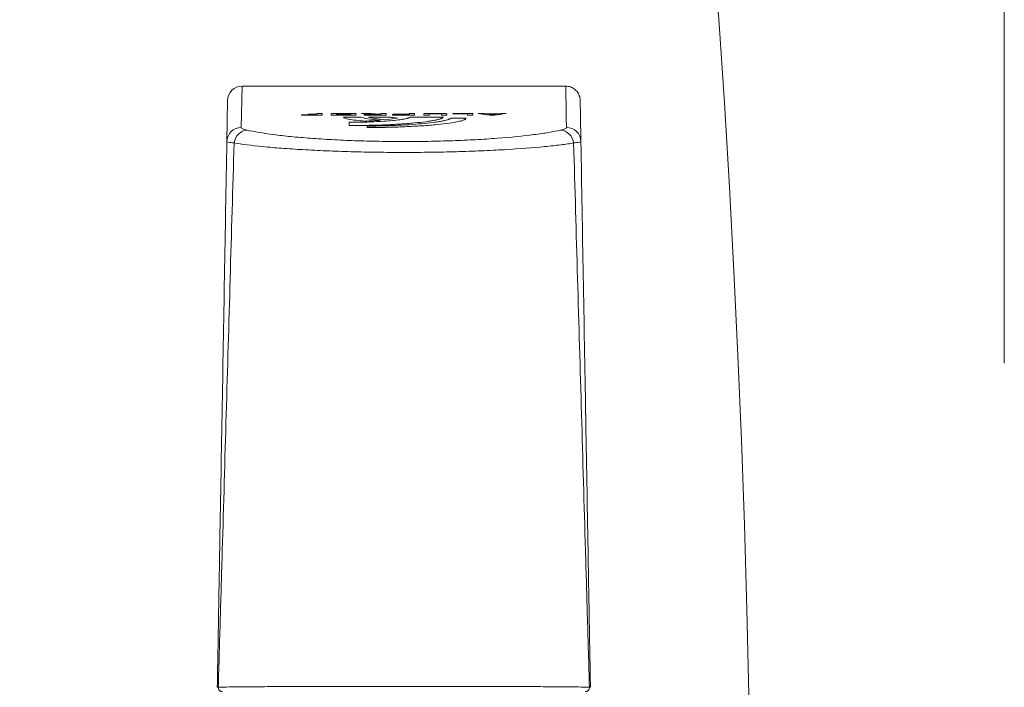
# Model space of a CAD drawing. Extents: x 1911006 to 2186114, y 709265 to 747216.
# Tile 92 of 256: x 1920383 to 1920451, y 735248 to 735295. Entities that reach past the tile are written whole.
import ezdxf

# ---------------------------------------------------------------- set-up
doc = ezdxf.new("R2010")
doc.units = 0
doc.header["$LTSCALE"] = 500
doc.header["$MEASUREMENT"] = 0
doc.linetypes.add('ACAD_ISO02W100', pattern=[15, 12, -3])
for name, color, linetype, lineweight in [('!_A_01_TENKÁ', 8, 'CONTINUOUS', 13), ('!_A_03_ČIARKOVANÁ', 41, 'ACAD_ISO02W100', 13), ('_MB_okucia_0.13', 165, 'CONTINUOUS', 13)]:
    doc.layers.add(name, color=color, linetype=linetype, lineweight=lineweight)

msp = doc.modelspace()

# ---------------------------------------------------------------- linework, layer by layer
at = {"layer": '!_A_01_TENKÁ', "color": 7}
msp.add_line((1920451.454, 735270.787), (1920451.454, 735357.987), dxfattribs=at)
at = {"layer": '!_A_03_ČIARKOVANÁ', "color": 7, "ltscale": 0.5}
msp.add_arc((1919522.204, 735230.227), 911.75, 0, 90, dxfattribs=at)
at = {"layer": '_MB_okucia_0.13', "color": 7, "extrusion": (1, 3.21625e-16, -2.22045e-16)}
for p, q in [((1920398.718, 735287.092), (1920398.767, 735289.941)), ((1920398.767, 735289.941), (1920421.14, 735289.941)), ((1920397.767, 735288.958), (1920397.718, 735286.114)), ((1920402.881, 735287.933), (1920402.881, 735287.958)), ((1920402.881, 735287.958), (1920403.939, 735287.958)), ((1920404.308, 735287.933), (1920402.881, 735287.933)), ((1920403.368, 735287.984), (1920403.368, 735288.009)), ((1920403.368, 735288.009), (1920403.939, 735288.009)), ((1920403.939, 735287.984), (1920403.368, 735287.984)), ((1920403.939, 735288.009), (1920403.939, 735288.052)), ((1920403.939, 735288.052), (1920404.308, 735288.052)), ((1920403.939, 735287.958), (1920403.939, 735287.984)), ((1920404.308, 735287.933), (1920404.308, 735288.052)), ((1920404.923, 735287.956), (1920404.923, 735288.03)), ((1920405.194, 735288.052), (1920406.379, 735288.052)), ((1920406.379, 735287.933), (1920405.194, 735287.933)), ((1920405.289, 735288.027), (1920406.28, 735288.027)), ((1920405.289, 735287.959), (1920405.289, 735288.027)), ((1920406.28, 735287.959), (1920405.289, 735287.959)), ((1920406.28, 735287.959), (1920406.28, 735288.027)), ((1920406.65, 735287.956), (1920406.65, 735288.03)), ((1920407.02, 735288.052), (1920407.549, 735288.052)), ((1920407.566, 735288.008), (1920407.665, 735288.008)), ((1920407.67, 735287.984), (1920408.367, 735287.984)), ((1920408.367, 735287.958), (1920407.67, 735287.958)), ((1920408.123, 735288.008), (1920408.367, 735288.008)), ((1920408.367, 735288.008), (1920408.367, 735288.052)), ((1920408.367, 735288.052), (1920408.732, 735288.052)), ((1920408.367, 735287.958), (1920408.367, 735287.984)), ((1920408.732, 735287.933), (1920408.732, 735288.052)), ((1920409.522, 735288.008), (1920410.324, 735288.008)), ((1920409.627, 735287.984), (1920410.324, 735287.984)), ((1920410.324, 735288.008), (1920410.324, 735288.052)), ((1920410.324, 735288.052), (1920410.689, 735288.052)), ((1920410.324, 735287.958), (1920410.324, 735287.984)), ((1920410.689, 735287.933), (1920410.689, 735288.052)), ((1920411.701, 735287.933), (1920411.33, 735287.933)), ((1920411.701, 735288.052), (1920412.547, 735288.052)), ((1920412.547, 735288.027), (1920411.701, 735288.027)), ((1920411.701, 735287.933), (1920411.701, 735288.027)), ((1920412.547, 735287.933), (1920412.547, 735288.027)), ((1920412.917, 735287.933), (1920412.547, 735287.933)), ((1920413.327, 735288.027), (1920413.327, 735288.052)), ((1920413.327, 735288.052), (1920414.716, 735288.052)), ((1920414.345, 735288.027), (1920413.327, 735288.027)), ((1920414.345, 735287.933), (1920414.345, 735288.027)), ((1920414.716, 735287.933), (1920414.345, 735287.933)), ((1920414.716, 735287.933), (1920414.716, 735288.052)), ((1920415.08, 735288.052), (1920415.494, 735288.052)), ((1920415.655, 735288.027), (1920416.488, 735288.027)), ((1920415.818, 735288.003), (1920416.329, 735288.003)), ((1920416.224, 735287.933), (1920415.891, 735287.933)), ((1920416.647, 735288.052), (1920417.026, 735288.052)), ((1920405.777, 735287.802), (1920406.986, 735287.802)), ((1920406.175, 735287.221), (1920406.175, 735287.445)), ((1920407.498, 735287.802), (1920409.009, 735287.802)), ((1920408.341, 735287.589), (1920408.338, 735287.589)), ((1920410.378, 735287.802), (1920412.684, 735287.802)), ((1920413.231, 735287.738), (1920414.254, 735287.738)), ((1920407.407, 735287.083), (1920407.407, 735287.177))]:
    msp.add_line(p, q, dxfattribs=at)
at = {"layer": '_MB_okucia_0.13', "color": 7}
msp.add_arc((1920398.767, 735288.941), 1, 90, 179, dxfattribs=at)
for centre, major_axis, ratio, start_param, end_param in [((1920407.342, 734276.113), (-261.214, 987.222), 0.883344, -0.291387, -0.290679), ((1920415.486, 734559.338), (-35.253, 730.394), 0.49609, -0.0981, -0.095874), ((1920415.944, 734755.547), (-34.446, 534.076), 0.534492, -0.120522, -0.119648), ((1920416.198, 734751.947), (36.539, 537.617), 0.55085, 0.122326, 0.123196), ((1920416.625, 734562.876), (34.737, 726.864), 0.492404, 0.095637, 0.097868), ((1920398.718, 735286.097), (-1, 0.017), 0.994819, -1.553433, 0), ((1920399.118, 735285.907), (0.222, 0.975), 0.902774, 0.246568, 1.665665), ((1920421.19, 735286.097), (1, 0.017), 0.994819, 0, 1.553433), ((1920422.484, 735248.374), (0, -0.3), 0.98661, 0, 1.611439)]:
    msp.add_ellipse(centre, major_axis=major_axis, ratio=ratio, start_param=start_param, end_param=end_param, dxfattribs=at)
at = {"layer": '_MB_okucia_0.13', "color": 7, "extrusion": (-2.22045e-16, -9.86076e-32, -1)}
msp.add_ellipse((1920407.835, 734398.499), major_axis=(172.263, -879.589), ratio=0.84111, start_param=-2.913204, end_param=-2.912449, dxfattribs=at)
at = {"layer": '_MB_okucia_0.13', "color": 7, "extrusion": (-2.22045e-16, -7.70372e-32, -1)}
msp.add_ellipse((1920415.574, 734751.109), major_axis=(35.427, -538.484), ratio=0.54597, start_param=-3.02194, end_param=-3.021394, dxfattribs=at)
at = {"layer": '_MB_okucia_0.13', "color": 7, "extrusion": (-2.22045e-16, -4.62223e-32, -1)}
msp.add_ellipse((1920416.568, 734745.612), major_axis=(-34.489, -544.014), ratio=0.536602, start_param=-3.259467, end_param=-3.258924, dxfattribs=at)
at = {"layer": '_MB_okucia_0.13', "color": 7, "extrusion": (-2.22045e-16, 0, -1)}
msp.add_ellipse((1920420.789, 735285.907), major_axis=(-0.222, 0.975), ratio=0.902774, start_param=0.246568, end_param=1.665665, dxfattribs=at)
at = {"layer": '_MB_okucia_0.13', "color": 7, "extrusion": (-2.22045e-16, -7.1115e-32, -1)}
msp.add_ellipse((1920402.146, 735248.372), major_axis=(-5.087, 0.008), ratio=0.008495, start_param=0.000107, end_param=0.164106, dxfattribs=at)
at = {"layer": '_MB_okucia_0.13', "color": 7, "extrusion": (-2.22045e-16, -7.1415e-32, -1)}
msp.add_ellipse((1920397.423, 735248.374), major_axis=(0, -0.3), ratio=0.98661, start_param=0, end_param=1.611439, dxfattribs=at)
at = {"layer": '_MB_okucia_0.13', "color": 7, "extrusion": (-2.22045e-16, -7.13557e-32, -1)}
msp.add_ellipse((1920417.761, 735248.372), major_axis=(5.087, 0.008), ratio=0.008495, start_param=-0.164106, end_param=-0.000107, dxfattribs=at)
at = {"layer": '_MB_okucia_0.13', "color": 7}
for points, knots in [([(1920421.19, 735287.092), (1920421.157, 735288.964), (1920421.141, 735289.916), (1920421.14, 735289.94), (1920421.14, 735289.941), (1920421.14, 735289.941), (1920421.14, 735289.941)], [3.0397673, 3.0397673, 3.0397673, 3.0397673, 3.1402525, 3.1402525, 3.1402525, 3.1415927, 3.1415927, 3.1415927, 3.1415927]), ([(1920421.14, 735289.941), (1920421.248, 735289.941), (1920421.358, 735289.923), (1920421.563, 735289.854), (1920421.661, 735289.801), (1920421.833, 735289.67), (1920421.909, 735289.589), (1920422.03, 735289.409), (1920422.077, 735289.308), (1920422.116, 735289.164), (1920422.124, 735289.123), (1920422.136, 735289.042), (1920422.139, 735289), (1920422.14, 735288.958)], [0, 0, 0, 0, 0.32405, 0.32405, 0.64914, 0.64914, 0.974192, 0.974192, 1.299246, 1.299246, 1.422357, 1.422357, 1.547403, 1.547403, 1.547403, 1.547403]), ([(1920422.14, 735288.958), (1920422.14, 735288.958), (1920422.14, 735288.958), (1920422.141, 735288.933), (1920422.157, 735287.984), (1920422.19, 735286.114)], [3.1415937, 3.1415937, 3.1415937, 3.1415937, 3.1429328, 3.1429328, 3.243418, 3.243418, 3.243418, 3.243418]), ([(1920404.923, 735288.03), (1920404.924, 735288.033), (1920404.931, 735288.036), (1920404.944, 735288.038), (1920404.957, 735288.041), (1920404.978, 735288.043), (1920405.003, 735288.046), (1920405.028, 735288.048), (1920405.059, 735288.049), (1920405.091, 735288.05), (1920405.122, 735288.051), (1920405.157, 735288.052), (1920405.194, 735288.052)], [0, 0, 0, 0, 0.25, 0.25, 0.25, 0.5, 0.5, 0.5, 0.75, 0.75, 0.75, 1, 1, 1, 1]), ([(1920405.194, 735287.933), (1920405.158, 735287.933), (1920405.123, 735287.934), (1920405.091, 735287.935), (1920405.058, 735287.936), (1920405.028, 735287.938), (1920405.003, 735287.94), (1920404.978, 735287.942), (1920404.957, 735287.945), (1920404.944, 735287.948), (1920404.93, 735287.95), (1920404.924, 735287.953), (1920404.923, 735287.956)], [0, 0, 0, 0, 0.25, 0.25, 0.25, 0.5, 0.5, 0.5, 0.75, 0.75, 0.75, 1, 1, 1, 1]), ([(1920406.379, 735288.052), (1920406.415, 735288.052), (1920406.45, 735288.051), (1920406.482, 735288.05), (1920406.515, 735288.049), (1920406.545, 735288.048), (1920406.57, 735288.046), (1920406.595, 735288.043), (1920406.615, 735288.041), (1920406.629, 735288.038), (1920406.642, 735288.036), (1920406.649, 735288.033), (1920406.65, 735288.03)], [0, 0, 0, 0, 0.25, 0.25, 0.25, 0.5, 0.5, 0.5, 0.75, 0.75, 0.75, 1, 1, 1, 1]), ([(1920406.65, 735287.956), (1920406.649, 735287.953), (1920406.642, 735287.95), (1920406.629, 735287.948), (1920406.616, 735287.945), (1920406.595, 735287.942), (1920406.57, 735287.94), (1920406.545, 735287.938), (1920406.514, 735287.936), (1920406.482, 735287.935), (1920406.45, 735287.934), (1920406.416, 735287.933), (1920406.379, 735287.933)], [0, 0, 0, 0, 0.25, 0.25, 0.25, 0.5, 0.5, 0.5, 0.75, 0.75, 0.75, 1, 1, 1, 1]), ([(1920407.566, 735288.008), (1920407.451, 735288.008), (1920407.366, 735288.006), (1920407.31, 735288.003), (1920407.307, 735288.003), (1920407.301, 735288.003), (1920407.296, 735288.003), (1920407.292, 735288.002), (1920407.288, 735288.002), (1920407.284, 735288.002), (1920407.275, 735288.001), (1920407.268, 735288), (1920407.261, 735288), (1920407.248, 735287.998), (1920407.237, 735287.997), (1920407.229, 735287.995), (1920407.225, 735287.994), (1920407.223, 735287.993), (1920407.22, 735287.993), (1920407.218, 735287.992), (1920407.216, 735287.991), (1920407.214, 735287.99), (1920407.211, 735287.988), (1920407.209, 735287.986), (1920407.209, 735287.975), (1920407.209, 735287.975), (1920407.209, 735287.967), (1920407.209, 735287.958)], [0, 0, 0, 0, 0.5, 0.5, 0.5, 0.53125, 0.53125, 0.53125, 0.5625, 0.5625, 0.5625, 0.625, 0.625, 0.625, 0.75, 0.75, 0.75, 0.8125, 0.8125, 0.8125, 0.875, 0.875, 0.875, 1, 1, 1, 1.000562, 1.000562, 1.000562, 1.000562]), ([(1920408.732, 735287.933), (1920408.343, 735287.933), (1920407.954, 735287.933), (1920407.951, 735287.933), (1920407.541, 735287.933), (1920407.517, 735287.933), (1920407.495, 735287.934), (1920407.484, 735287.934), (1920407.474, 735287.934), (1920407.463, 735287.934), (1920407.458, 735287.934), (1920407.453, 735287.934), (1920407.448, 735287.934), (1920407.443, 735287.934), (1920407.44, 735287.934), (1920407.434, 735287.934), (1920407.409, 735287.935), (1920407.387, 735287.935), (1920407.366, 735287.936), (1920407.346, 735287.936), (1920407.329, 735287.937), (1920407.31, 735287.938), (1920407.292, 735287.939), (1920407.276, 735287.94), (1920407.262, 735287.942), (1920407.256, 735287.943), (1920407.25, 735287.943), (1920407.244, 735287.944), (1920407.241, 735287.945), (1920407.239, 735287.945), (1920407.236, 735287.945), (1920407.234, 735287.946), (1920407.231, 735287.946), (1920407.229, 735287.947), (1920407.216, 735287.95), (1920407.209, 735287.953), (1920407.209, 735287.958)], [0, 0, 0, 0, 0.001167, 0.001167, 0.001167, 0.126167, 0.126167, 0.126167, 0.188667, 0.188667, 0.188667, 0.219917, 0.219917, 0.219917, 0.251167, 0.251167, 0.251167, 0.376167, 0.376167, 0.376167, 0.501167, 0.501167, 0.501167, 0.626167, 0.626167, 0.626167, 0.688667, 0.688667, 0.688667, 0.719917, 0.719917, 0.719917, 0.751167, 0.751167, 0.751167, 1.001167, 1.001167, 1.001167, 1.001167]), ([(1920407.566, 735287.965), (1920407.566, 735287.969), (1920407.566, 735287.973), (1920407.566, 735287.973), (1920407.566, 735287.978), (1920407.566, 735287.979), (1920407.567, 735287.979), (1920407.568, 735287.98), (1920407.569, 735287.98), (1920407.571, 735287.981), (1920407.574, 735287.981), (1920407.577, 735287.982), (1920407.581, 735287.982), (1920407.583, 735287.982), (1920407.586, 735287.982), (1920407.588, 735287.983), (1920407.591, 735287.983), (1920407.595, 735287.983), (1920407.597, 735287.983), (1920407.612, 735287.984), (1920407.636, 735287.984), (1920407.67, 735287.984)], [-1, -1, -1, -1, -0.999718, -0.999718, -0.999718, -0.874718, -0.874718, -0.874718, -0.749718, -0.749718, -0.749718, -0.624718, -0.624718, -0.624718, -0.562218, -0.562218, -0.562218, -0.499718, -0.499718, -0.499718, 0.000282, 0.000282, 0.000282, 0.000282]), ([(1920407.67, 735287.958), (1920407.662, 735287.958), (1920407.654, 735287.958), (1920407.648, 735287.958), (1920407.645, 735287.958), (1920407.642, 735287.958), (1920407.639, 735287.958), (1920407.636, 735287.958), (1920407.635, 735287.958), (1920407.632, 735287.958), (1920407.617, 735287.958), (1920407.605, 735287.958), (1920407.595, 735287.959), (1920407.576, 735287.96), (1920407.566, 735287.962), (1920407.566, 735287.965)], [0, 0, 0, 0, 0.125, 0.125, 0.125, 0.1875, 0.1875, 0.1875, 0.25, 0.25, 0.25, 0.5, 0.5, 0.5, 1, 1, 1, 1]), ([(1920409.522, 735288.008), (1920409.408, 735288.008), (1920409.323, 735288.006), (1920409.267, 735288.003), (1920409.264, 735288.003), (1920409.258, 735288.003), (1920409.253, 735288.003), (1920409.249, 735288.002), (1920409.245, 735288.002), (1920409.24, 735288.002), (1920409.232, 735288.001), (1920409.225, 735288), (1920409.218, 735288), (1920409.204, 735287.998), (1920409.194, 735287.997), (1920409.186, 735287.995), (1920409.182, 735287.994), (1920409.18, 735287.993), (1920409.177, 735287.993), (1920409.175, 735287.992), (1920409.173, 735287.991), (1920409.171, 735287.99), (1920409.167, 735287.988), (1920409.166, 735287.986), (1920409.166, 735287.975), (1920409.166, 735287.975), (1920409.166, 735287.967), (1920409.166, 735287.958)], [0, 0, 0, 0, 0.5, 0.5, 0.5, 0.53125, 0.53125, 0.53125, 0.5625, 0.5625, 0.5625, 0.625, 0.625, 0.625, 0.75, 0.75, 0.75, 0.8125, 0.8125, 0.8125, 0.875, 0.875, 0.875, 1, 1, 1, 1.000562, 1.000562, 1.000562, 1.000562]), ([(1920410.689, 735287.933), (1920410.3, 735287.933), (1920409.911, 735287.933), (1920409.907, 735287.933), (1920409.498, 735287.933), (1920409.474, 735287.933), (1920409.452, 735287.934), (1920409.441, 735287.934), (1920409.431, 735287.934), (1920409.42, 735287.934), (1920409.415, 735287.934), (1920409.41, 735287.934), (1920409.405, 735287.934), (1920409.4, 735287.934), (1920409.397, 735287.934), (1920409.391, 735287.934), (1920409.366, 735287.935), (1920409.344, 735287.935), (1920409.323, 735287.936), (1920409.303, 735287.936), (1920409.286, 735287.937), (1920409.267, 735287.938), (1920409.249, 735287.939), (1920409.233, 735287.94), (1920409.219, 735287.942), (1920409.213, 735287.943), (1920409.206, 735287.943), (1920409.201, 735287.944), (1920409.198, 735287.945), (1920409.196, 735287.945), (1920409.193, 735287.945), (1920409.191, 735287.946), (1920409.188, 735287.946), (1920409.186, 735287.947), (1920409.173, 735287.95), (1920409.166, 735287.953), (1920409.166, 735287.958)], [0, 0, 0, 0, 0.001167, 0.001167, 0.001167, 0.126167, 0.126167, 0.126167, 0.188667, 0.188667, 0.188667, 0.219917, 0.219917, 0.219917, 0.251167, 0.251167, 0.251167, 0.376167, 0.376167, 0.376167, 0.501167, 0.501167, 0.501167, 0.626167, 0.626167, 0.626167, 0.688667, 0.688667, 0.688667, 0.719917, 0.719917, 0.719917, 0.751167, 0.751167, 0.751167, 1.001167, 1.001167, 1.001167, 1.001167]), ([(1920409.522, 735287.965), (1920409.522, 735287.969), (1920409.522, 735287.973), (1920409.522, 735287.973), (1920409.522, 735287.978), (1920409.523, 735287.979), (1920409.524, 735287.979), (1920409.525, 735287.98), (1920409.526, 735287.98), (1920409.528, 735287.981), (1920409.531, 735287.981), (1920409.534, 735287.982), (1920409.538, 735287.982), (1920409.54, 735287.982), (1920409.543, 735287.982), (1920409.545, 735287.983), (1920409.548, 735287.983), (1920409.552, 735287.983), (1920409.554, 735287.983), (1920409.568, 735287.984), (1920409.593, 735287.984), (1920409.627, 735287.984)], [-1, -1, -1, -1, -0.999718, -0.999718, -0.999718, -0.874718, -0.874718, -0.874718, -0.749718, -0.749718, -0.749718, -0.624718, -0.624718, -0.624718, -0.562218, -0.562218, -0.562218, -0.499718, -0.499718, -0.499718, 0.000282, 0.000282, 0.000282, 0.000282]), ([(1920410.324, 735287.958), (1920410.092, 735287.958), (1920409.859, 735287.958), (1920409.858, 735287.958), (1920409.619, 735287.958), (1920409.611, 735287.958), (1920409.605, 735287.958), (1920409.602, 735287.958), (1920409.599, 735287.958), (1920409.596, 735287.958), (1920409.593, 735287.958), (1920409.592, 735287.958), (1920409.589, 735287.958), (1920409.574, 735287.958), (1920409.562, 735287.958), (1920409.552, 735287.959), (1920409.533, 735287.96), (1920409.523, 735287.962), (1920409.522, 735287.965)], [0, 0, 0, 0, 0.000697, 0.000697, 0.000697, 0.125697, 0.125697, 0.125697, 0.188197, 0.188197, 0.188197, 0.250697, 0.250697, 0.250697, 0.500697, 0.500697, 0.500697, 1.000697, 1.000697, 1.000697, 1.000697]), ([(1920411.701, 735288.052), (1920411.64, 735288.052), (1920411.594, 735288.052), (1920411.562, 735288.051), (1920411.56, 735288.051), (1920411.555, 735288.051), (1920411.552, 735288.051), (1920411.548, 735288.051), (1920411.545, 735288.051), (1920411.542, 735288.051), (1920411.536, 735288.051), (1920411.529, 735288.051), (1920411.523, 735288.051), (1920411.511, 735288.05), (1920411.5, 735288.05), (1920411.489, 735288.05), (1920411.468, 735288.049), (1920411.449, 735288.048), (1920411.432, 735288.047), (1920411.424, 735288.047), (1920411.414, 735288.046), (1920411.406, 735288.045), (1920411.397, 735288.045), (1920411.39, 735288.044), (1920411.383, 735288.043), (1920411.37, 735288.042), (1920411.359, 735288.04), (1920411.351, 735288.038), (1920411.347, 735288.037), (1920411.344, 735288.036), (1920411.342, 735288.035), (1920411.339, 735288.035), (1920411.337, 735288.034), (1920411.335, 735288.033), (1920411.332, 735288.031), (1920411.33, 735288.029), (1920411.33, 735287.996), (1920411.33, 735287.996), (1920411.33, 735287.965), (1920411.33, 735287.933)], [0, 0, 0, 0, 0.25, 0.25, 0.25, 0.265625, 0.265625, 0.265625, 0.28125, 0.28125, 0.28125, 0.3125, 0.3125, 0.3125, 0.375, 0.375, 0.375, 0.5, 0.5, 0.5, 0.5625, 0.5625, 0.5625, 0.625, 0.625, 0.625, 0.75, 0.75, 0.75, 0.8125, 0.8125, 0.8125, 0.875, 0.875, 0.875, 1, 1, 1, 1.002008, 1.002008, 1.002008, 1.002008]), ([(1920412.547, 735288.052), (1920412.607, 735288.052), (1920412.66, 735288.052), (1920412.705, 735288.051), (1920412.727, 735288.051), (1920412.748, 735288.05), (1920412.766, 735288.05), (1920412.776, 735288.049), (1920412.784, 735288.049), (1920412.793, 735288.049), (1920412.797, 735288.048), (1920412.801, 735288.048), (1920412.805, 735288.048), (1920412.809, 735288.048), (1920412.812, 735288.048), (1920412.816, 735288.047), (1920412.835, 735288.046), (1920412.851, 735288.045), (1920412.864, 735288.043), (1920412.871, 735288.043), (1920412.877, 735288.042), (1920412.882, 735288.041), (1920412.884, 735288.04), (1920412.887, 735288.04), (1920412.889, 735288.04), (1920412.891, 735288.039), (1920412.894, 735288.038), (1920412.895, 735288.038), (1920412.898, 735288.037), (1920412.901, 735288.036), (1920412.903, 735288.035), (1920412.905, 735288.035), (1920412.908, 735288.033), (1920412.909, 735288.032), (1920412.912, 735288.03), (1920412.915, 735288.029), (1920412.917, 735287.996), (1920412.917, 735287.996), (1920412.917, 735287.965), (1920412.917, 735287.933)], [0, 0, 0, 0, 0.25, 0.25, 0.25, 0.375, 0.375, 0.375, 0.4375, 0.4375, 0.4375, 0.46875, 0.46875, 0.46875, 0.5, 0.5, 0.5, 0.625, 0.625, 0.625, 0.6875, 0.6875, 0.6875, 0.71875, 0.71875, 0.71875, 0.75, 0.75, 0.75, 0.8125, 0.8125, 0.8125, 0.875, 0.875, 0.875, 1, 1, 1, 1.002008, 1.002008, 1.002008, 1.002008]), ([(1920407.256, 735287.526), (1920406.805, 735287.561), (1920406.44, 735287.604), (1920406.184, 735287.652), (1920406.056, 735287.676), (1920405.957, 735287.7), (1920405.889, 735287.726), (1920405.821, 735287.751), (1920405.783, 735287.776), (1920405.777, 735287.802)], [0, 0, 0, 0, 0.5, 0.5, 0.5, 0.75, 0.75, 0.75, 1, 1, 1, 1]), ([(1920412.684, 735287.802), (1920412.678, 735287.796), (1920412.673, 735287.791), (1920412.669, 735287.786), (1920412.666, 735287.784), (1920412.664, 735287.782), (1920412.662, 735287.78), (1920412.661, 735287.779), (1920412.66, 735287.778), (1920412.66, 735287.777), (1920412.659, 735287.777), (1920412.658, 735287.776), (1920412.658, 735287.776), (1920412.656, 735287.774), (1920412.653, 735287.771), (1920412.65, 735287.769), (1920412.647, 735287.766), (1920412.643, 735287.763), (1920412.64, 735287.761), (1920412.637, 735287.758), (1920412.634, 735287.756), (1920412.631, 735287.754), (1920412.63, 735287.753), (1920412.629, 735287.752), (1920412.627, 735287.751), (1920412.626, 735287.75), (1920412.624, 735287.749), (1920412.623, 735287.748), (1920412.609, 735287.738), (1920412.593, 735287.729), (1920412.574, 735287.72), (1920412.564, 735287.716), (1920412.554, 735287.711), (1920412.543, 735287.707), (1920412.532, 735287.702), (1920412.52, 735287.697), (1920412.508, 735287.693), (1920412.484, 735287.684), (1920412.457, 735287.675), (1920412.428, 735287.666), (1920412.398, 735287.657), (1920412.365, 735287.648), (1920412.331, 735287.639), (1920412.262, 735287.621), (1920412.186, 735287.604), (1920412.1, 735287.586), (1920412.014, 735287.569), (1920411.919, 735287.552), (1920411.815, 735287.535), (1920411.712, 735287.519), (1920411.598, 735287.502), (1920411.478, 735287.486), (1920411.237, 735287.455), (1920410.966, 735287.425), (1920410.666, 735287.397), (1920410.366, 735287.37), (1920410.043, 735287.345), (1920409.694, 735287.323), (1920409.519, 735287.312), (1920409.34, 735287.302), (1920409.157, 735287.293), (1920408.974, 735287.284), (1920408.785, 735287.275), (1920408.595, 735287.267), (1920408.214, 735287.252), (1920407.82, 735287.241), (1920407.407, 735287.233), (1920407.304, 735287.231), (1920407.202, 735287.229), (1920407.1, 735287.228), (1920407.048, 735287.227), (1920406.997, 735287.226), (1920406.947, 735287.226), (1920406.921, 735287.226), (1920406.896, 735287.225), (1920406.87, 735287.225), (1920406.858, 735287.225), (1920406.845, 735287.225), (1920406.832, 735287.225), (1920406.819, 735287.225), (1920406.805, 735287.224), (1920406.794, 735287.224), (1920406.749, 735287.224), (1920406.7, 735287.224), (1920406.649, 735287.223), (1920406.6, 735287.223), (1920406.549, 735287.223), (1920406.496, 735287.222), (1920406.492, 735287.222), (1920406.487, 735287.222), (1920406.485, 735287.222), (1920406.416, 735287.222), (1920406.313, 735287.222), (1920406.175, 735287.221)], [0, 0, 0, 0, 0.015625, 0.015625, 0.015625, 0.023438, 0.023438, 0.023438, 0.027344, 0.027344, 0.027344, 0.030273, 0.030273, 0.030273, 0.03786, 0.03786, 0.03786, 0.046875, 0.046875, 0.046875, 0.054688, 0.054688, 0.054688, 0.058594, 0.058594, 0.058594, 0.0625, 0.0625, 0.0625, 0.09375, 0.09375, 0.09375, 0.109375, 0.109375, 0.109375, 0.125, 0.125, 0.125, 0.15625, 0.15625, 0.15625, 0.1875, 0.1875, 0.1875, 0.25, 0.25, 0.25, 0.3125, 0.3125, 0.3125, 0.375, 0.375, 0.375, 0.5, 0.5, 0.5, 0.625, 0.625, 0.625, 0.6875, 0.6875, 0.6875, 0.75, 0.75, 0.75, 0.875, 0.875, 0.875, 0.90625, 0.90625, 0.90625, 0.921875, 0.921875, 0.921875, 0.929687, 0.929687, 0.929687, 0.933594, 0.933594, 0.933594, 0.9375, 0.9375, 0.9375, 0.953125, 0.953125, 0.953125, 0.967773, 0.967773, 0.967773, 0.96875, 0.96875, 0.96875, 1, 1, 1, 1]), ([(1920406.175, 735287.445), (1920406.345, 735287.446), (1920406.473, 735287.447), (1920406.56, 735287.447), (1920406.58, 735287.448), (1920406.617, 735287.448), (1920406.648, 735287.448), (1920406.691, 735287.449), (1920406.733, 735287.449), (1920406.774, 735287.449), (1920406.806, 735287.45), (1920406.838, 735287.45), (1920406.869, 735287.451), (1920406.9, 735287.451), (1920406.928, 735287.452), (1920406.958, 735287.452), (1920407.081, 735287.454), (1920407.205, 735287.457), (1920407.331, 735287.46), (1920407.394, 735287.462), (1920407.458, 735287.464), (1920407.521, 735287.466), (1920407.553, 735287.467), (1920407.585, 735287.468), (1920407.617, 735287.469), (1920407.649, 735287.471), (1920407.683, 735287.472), (1920407.714, 735287.473), (1920408.208, 735287.491), (1920408.65, 735287.518), (1920409.039, 735287.551), (1920409.233, 735287.568), (1920409.408, 735287.586), (1920409.563, 735287.605), (1920409.641, 735287.615), (1920409.713, 735287.625), (1920409.781, 735287.635), (1920409.815, 735287.64), (1920409.848, 735287.646), (1920409.879, 735287.651), (1920409.895, 735287.654), (1920409.91, 735287.656), (1920409.926, 735287.659), (1920409.941, 735287.662), (1920409.955, 735287.664), (1920409.97, 735287.667), (1920410.031, 735287.678), (1920410.084, 735287.69), (1920410.13, 735287.701), (1920410.153, 735287.706), (1920410.174, 735287.712), (1920410.193, 735287.717), (1920410.203, 735287.72), (1920410.212, 735287.723), (1920410.221, 735287.725), (1920410.23, 735287.728), (1920410.239, 735287.731), (1920410.246, 735287.733), (1920410.261, 735287.739), (1920410.275, 735287.744), (1920410.288, 735287.75), (1920410.295, 735287.753), (1920410.301, 735287.756), (1920410.307, 735287.759), (1920410.31, 735287.76), (1920410.313, 735287.762), (1920410.316, 735287.763), (1920410.318, 735287.764), (1920410.32, 735287.765), (1920410.323, 735287.767), (1920410.323, 735287.767), (1920410.324, 735287.768), (1920410.325, 735287.768), (1920410.338, 735287.775), (1920410.356, 735287.787), (1920410.378, 735287.802)], [0, 0, 0, 0, 0.060547, 0.060547, 0.060547, 0.074171, 0.074171, 0.074171, 0.09375, 0.09375, 0.09375, 0.109375, 0.109375, 0.109375, 0.125, 0.125, 0.125, 0.1875, 0.1875, 0.1875, 0.21875, 0.21875, 0.21875, 0.234375, 0.234375, 0.234375, 0.25, 0.25, 0.25, 0.5, 0.5, 0.5, 0.625, 0.625, 0.625, 0.6875, 0.6875, 0.6875, 0.71875, 0.71875, 0.71875, 0.734375, 0.734375, 0.734375, 0.75, 0.75, 0.75, 0.8125, 0.8125, 0.8125, 0.84375, 0.84375, 0.84375, 0.859375, 0.859375, 0.859375, 0.875, 0.875, 0.875, 0.90625, 0.90625, 0.90625, 0.921875, 0.921875, 0.921875, 0.929687, 0.929687, 0.929687, 0.935547, 0.935547, 0.935547, 0.9375, 0.9375, 0.9375, 1, 1, 1, 1]), ([(1920406.986, 735287.802), (1920407.068, 735287.762), (1920407.227, 735287.723), (1920407.459, 735287.687), (1920407.691, 735287.65), (1920407.985, 735287.618), (1920408.341, 735287.589)], [0, 0, 0, 0, 0.5, 0.5, 0.5, 1, 1, 1, 1]), ([(1920407.407, 735287.177), (1920407.531, 735287.179), (1920407.639, 735287.18), (1920407.731, 735287.182), (1920407.778, 735287.183), (1920407.82, 735287.183), (1920407.859, 735287.184), (1920407.892, 735287.184), (1920407.923, 735287.185), (1920407.951, 735287.185), (1920407.955, 735287.186), (1920407.957, 735287.186), (1920407.963, 735287.186), (1920408.06, 735287.187), (1920408.154, 735287.189), (1920408.245, 735287.191), (1920408.336, 735287.193), (1920408.423, 735287.196), (1920408.51, 735287.198), (1920408.597, 735287.201), (1920408.685, 735287.203), (1920408.774, 735287.206), (1920408.818, 735287.208), (1920408.863, 735287.209), (1920408.908, 735287.211), (1920408.953, 735287.212), (1920408.999, 735287.214), (1920409.044, 735287.216), (1920409.22, 735287.223), (1920409.391, 735287.23), (1920409.56, 735287.238), (1920410.234, 735287.27), (1920410.851, 735287.314), (1920411.378, 735287.365), (1920411.642, 735287.391), (1920411.88, 735287.419), (1920412.095, 735287.448), (1920412.203, 735287.463), (1920412.303, 735287.478), (1920412.396, 735287.493), (1920412.49, 735287.509), (1920412.576, 735287.524), (1920412.654, 735287.54), (1920412.693, 735287.548), (1920412.73, 735287.556), (1920412.766, 735287.564), (1920412.784, 735287.568), (1920412.801, 735287.572), (1920412.818, 735287.576), (1920412.835, 735287.58), (1920412.852, 735287.584), (1920412.868, 735287.588), (1920412.935, 735287.605), (1920412.991, 735287.622), (1920413.038, 735287.638), (1920413.061, 735287.646), (1920413.083, 735287.654), (1920413.102, 735287.662), (1920413.112, 735287.666), (1920413.121, 735287.67), (1920413.13, 735287.675), (1920413.134, 735287.677), (1920413.139, 735287.679), (1920413.143, 735287.681), (1920413.146, 735287.683), (1920413.149, 735287.684), (1920413.152, 735287.686), (1920413.153, 735287.686), (1920413.154, 735287.687), (1920413.155, 735287.687), (1920413.175, 735287.699), (1920413.2, 735287.715), (1920413.231, 735287.738)], [0, 0, 0, 0, 0.03125, 0.03125, 0.03125, 0.046875, 0.046875, 0.046875, 0.060547, 0.060547, 0.060547, 0.0625, 0.0625, 0.0625, 0.09375, 0.09375, 0.09375, 0.125, 0.125, 0.125, 0.15625, 0.15625, 0.15625, 0.171875, 0.171875, 0.171875, 0.1875, 0.1875, 0.1875, 0.25, 0.25, 0.25, 0.5, 0.5, 0.5, 0.625, 0.625, 0.625, 0.6875, 0.6875, 0.6875, 0.75, 0.75, 0.75, 0.78125, 0.78125, 0.78125, 0.796875, 0.796875, 0.796875, 0.8125, 0.8125, 0.8125, 0.875, 0.875, 0.875, 0.90625, 0.90625, 0.90625, 0.921875, 0.921875, 0.921875, 0.929687, 0.929687, 0.929687, 0.935547, 0.935547, 0.935547, 0.9375, 0.9375, 0.9375, 1, 1, 1, 1]), ([(1920414.254, 735287.738), (1920414.252, 735287.731), (1920414.25, 735287.725), (1920414.248, 735287.72), (1920414.247, 735287.718), (1920414.246, 735287.715), (1920414.245, 735287.713), (1920414.244, 735287.712), (1920414.244, 735287.711), (1920414.243, 735287.71), (1920414.243, 735287.709), (1920414.243, 735287.709), (1920414.242, 735287.708), (1920414.241, 735287.706), (1920414.24, 735287.703), (1920414.238, 735287.701), (1920414.236, 735287.698), (1920414.234, 735287.694), (1920414.232, 735287.691), (1920414.23, 735287.689), (1920414.229, 735287.687), (1920414.227, 735287.684), (1920414.226, 735287.683), (1920414.225, 735287.682), (1920414.224, 735287.681), (1920414.223, 735287.679), (1920414.222, 735287.678), (1920414.22, 735287.677), (1920414.211, 735287.667), (1920414.198, 735287.657), (1920414.182, 735287.647), (1920414.166, 735287.637), (1920414.146, 735287.627), (1920414.124, 735287.617), (1920414.079, 735287.596), (1920414.024, 735287.576), (1920413.958, 735287.556), (1920413.893, 735287.536), (1920413.819, 735287.517), (1920413.732, 735287.497), (1920413.56, 735287.458), (1920413.347, 735287.42), (1920413.097, 735287.385), (1920412.847, 735287.349), (1920412.563, 735287.315), (1920412.245, 735287.284), (1920411.927, 735287.253), (1920411.583, 735287.224), (1920411.209, 735287.199), (1920411.022, 735287.187), (1920410.83, 735287.175), (1920410.633, 735287.165), (1920410.435, 735287.154), (1920410.232, 735287.144), (1920410.026, 735287.136), (1920409.615, 735287.118), (1920409.189, 735287.105), (1920408.743, 735287.096), (1920408.631, 735287.094), (1920408.52, 735287.092), (1920408.409, 735287.09), (1920408.354, 735287.089), (1920408.298, 735287.089), (1920408.243, 735287.088), (1920408.216, 735287.088), (1920408.188, 735287.087), (1920408.161, 735287.087), (1920408.147, 735287.087), (1920408.133, 735287.087), (1920408.119, 735287.087), (1920408.106, 735287.087), (1920408.09, 735287.086), (1920408.078, 735287.086), (1920408.029, 735287.086), (1920407.976, 735287.086), (1920407.92, 735287.085), (1920407.868, 735287.085), (1920407.813, 735287.085), (1920407.755, 735287.084), (1920407.751, 735287.084), (1920407.745, 735287.084), (1920407.743, 735287.084), (1920407.669, 735287.084), (1920407.557, 735287.083), (1920407.407, 735287.083)], [0, 0, 0, 0, 0.015625, 0.015625, 0.015625, 0.023437, 0.023437, 0.023437, 0.027344, 0.027344, 0.027344, 0.030273, 0.030273, 0.030273, 0.037566, 0.037566, 0.037566, 0.046875, 0.046875, 0.046875, 0.054687, 0.054687, 0.054687, 0.058594, 0.058594, 0.058594, 0.0625, 0.0625, 0.0625, 0.09375, 0.09375, 0.09375, 0.125, 0.125, 0.125, 0.1875, 0.1875, 0.1875, 0.25, 0.25, 0.25, 0.375, 0.375, 0.375, 0.5, 0.5, 0.5, 0.625, 0.625, 0.625, 0.6875, 0.6875, 0.6875, 0.75, 0.75, 0.75, 0.875, 0.875, 0.875, 0.90625, 0.90625, 0.90625, 0.921875, 0.921875, 0.921875, 0.929688, 0.929688, 0.929688, 0.933594, 0.933594, 0.933594, 0.9375, 0.9375, 0.9375, 0.953125, 0.953125, 0.953125, 0.967773, 0.967773, 0.967773, 0.96875, 0.96875, 0.96875, 1, 1, 1, 1]), ([(1920408.728, 735287.624), (1920408.43, 735287.648), (1920408.177, 735287.675), (1920407.967, 735287.706), (1920407.757, 735287.736), (1920407.601, 735287.768), (1920407.498, 735287.802)], [0, 0, 0, 0, 0.5, 0.5, 0.5, 1, 1, 1, 1]), ([(1920398.718, 735287.092), (1920398.717, 735287.059), (1920398.75, 735287.027), (1920398.816, 735286.995), (1920398.883, 735286.964), (1920398.984, 735286.932), (1920399.118, 735286.901)], [0, 0, 0, 0, 0.00094378, 0.00094378, 0.00094378, 0.00188756, 0.00188756, 0.00188756, 0.00188756]), ([(1920399.118, 735286.901), (1920399.599, 735286.792), (1920400.21, 735286.689), (1920401.318, 735286.545), (1920401.723, 735286.499), (1920402.574, 735286.415), (1920403.023, 735286.375), (1920403.732, 735286.322), (1920403.975, 735286.305), (1920404.472, 735286.273), (1920404.727, 735286.257), (1920405.505, 735286.215), (1920406.036, 735286.191), (1920407.119, 735286.153), (1920407.673, 735286.138), (1920408.521, 735286.123), (1920408.807, 735286.119), (1920409.378, 735286.114), (1920409.662, 735286.113), (1920410.514, 735286.113), (1920411.079, 735286.118), (1920412.204, 735286.137), (1920412.769, 735286.152), (1920413.86, 735286.191), (1920414.39, 735286.214), (1920415.161, 735286.256), (1920415.413, 735286.271), (1920415.911, 735286.303), (1920416.157, 735286.321), (1920417.354, 735286.411), (1920418.202, 735286.496), (1920419.132, 735286.615), (1920419.311, 735286.64), (1920419.652, 735286.69), (1920419.814, 735286.716), (1920420.275, 735286.793), (1920420.549, 735286.847), (1920420.789, 735286.901)], [0, 0, 0, 0, 0.00339961, 0.00339961, 0.00509942, 0.00509942, 0.00679923, 0.00679923, 0.00764913, 0.00764913, 0.00849904, 0.00849904, 0.01019884, 0.01019884, 0.01189865, 0.01189865, 0.01274855, 0.01274855, 0.01359846, 0.01359846, 0.01529826, 0.01529826, 0.01699807, 0.01699807, 0.01869788, 0.01869788, 0.01954778, 0.01954778, 0.02039768, 0.02039768, 0.0237973, 0.0237973, 0.0246472, 0.0246472, 0.02549711, 0.02549711, 0.02719691, 0.02719691, 0.02719691, 0.02719691]), ([(1920420.789, 735286.901), (1920420.923, 735286.932), (1920421.023, 735286.963), (1920421.09, 735286.995), (1920421.157, 735287.027), (1920421.19, 735287.059), (1920421.19, 735287.092)], [0, 0, 0, 0, 0.000943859, 0.000943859, 0.000943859, 0.001887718, 0.001887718, 0.001887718, 0.001887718]), ([(1920397.059, 735248.38), (1920397.085, 735249.876), (1920397.111, 735251.369), (1920397.137, 735252.859), (1920397.139, 735252.947), (1920397.14, 735253.036), (1920397.142, 735253.125), (1920397.168, 735254.638), (1920397.195, 735256.15), (1920397.221, 735257.66), (1920397.222, 735257.725), (1920397.223, 735257.79), (1920397.224, 735257.855), (1920397.279, 735260.987), (1920397.334, 735264.114), (1920397.388, 735267.238), (1920397.389, 735267.256), (1920397.389, 735267.274), (1920397.389, 735267.292), (1920397.444, 735270.462), (1920397.5, 735273.63), (1920397.555, 735276.796), (1920397.609, 735279.904), (1920397.664, 735283.01), (1920397.718, 735286.114)], [0.0003084, 0.0003084, 0.0003084, 0.0003084, 0.00484584, 0.00484584, 0.00484584, 0.00511567, 0.00511567, 0.00511567, 0.0097248, 0.0097248, 0.0097248, 0.00992294, 0.00992294, 0.00992294, 0.01948271, 0.01948271, 0.01948271, 0.01953749, 0.01953749, 0.01953749, 0.02924051, 0.02924051, 0.02924051, 0.03876658, 0.03876658, 0.03876658, 0.03876658]), ([(1920398.221, 735286.014), (1920398.13, 735282.893), (1920398.039, 735279.771), (1920397.858, 735273.52), (1920397.767, 735270.392), (1920397.585, 735264.127), (1920397.494, 735260.991), (1920397.356, 735256.275), (1920397.311, 735254.701), (1920397.219, 735251.549), (1920397.173, 735249.971), (1920397.127, 735248.387)], [0.00088669, 0.00088669, 0.00088669, 0.00088669, 0.01041629, 0.01041629, 0.01994589, 0.01994589, 0.02947549, 0.02947549, 0.03424029, 0.03424029, 0.0390051, 0.0390051, 0.0390051, 0.0390051]), ([(1920398.221, 735286.014), (1920398.053, 735286.03), (1920397.927, 735286.047), (1920397.843, 735286.064), (1920397.76, 735286.081), (1920397.717, 735286.098), (1920397.718, 735286.114)], [0, 0, 0, 0, 0.001174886, 0.001174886, 0.001174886, 0.002349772, 0.002349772, 0.002349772, 0.002349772]), ([(1920409.954, 735285.362), (1920409.647, 735285.362), (1920409.34, 735285.363), (1920409.032, 735285.365), (1920408.724, 735285.367), (1920408.414, 735285.37), (1920408.109, 735285.374), (1920407.498, 735285.383), (1920406.9, 735285.395), (1920406.314, 735285.411), (1920405.729, 735285.427), (1920405.155, 735285.447), (1920404.593, 735285.471), (1920404.313, 735285.483), (1920404.036, 735285.496), (1920403.767, 735285.509), (1920403.498, 735285.523), (1920403.235, 735285.537), (1920402.979, 735285.552), (1920402.466, 735285.581), (1920401.979, 735285.614), (1920401.517, 735285.649), (1920401.055, 735285.684), (1920400.615, 735285.722), (1920400.213, 735285.762), (1920399.41, 735285.84), (1920398.745, 735285.925), (1920398.221, 735286.014)], [0.01476241, 0.01476241, 0.01476241, 0.01476241, 0.01568611, 0.01568611, 0.01568611, 0.0166098, 0.0166098, 0.0166098, 0.0184572, 0.0184572, 0.0184572, 0.02030459, 0.02030459, 0.02030459, 0.02122828, 0.02122828, 0.02122828, 0.02215198, 0.02215198, 0.02215198, 0.02399937, 0.02399937, 0.02399937, 0.02584676, 0.02584676, 0.02584676, 0.02954155, 0.02954155, 0.02954155, 0.02954155]), ([(1920421.687, 735286.014), (1920421.425, 735285.969), (1920421.127, 735285.926), (1920420.626, 735285.863), (1920420.45, 735285.842), (1920420.08, 735285.801), (1920419.885, 735285.78), (1920418.875, 735285.682), (1920417.955, 735285.611), (1920416.66, 735285.536), (1920416.394, 735285.522), (1920415.856, 735285.495), (1920415.583, 735285.482), (1920414.75, 735285.447), (1920414.178, 735285.427), (1920412.999, 735285.395), (1920412.39, 735285.382), (1920411.176, 735285.366), (1920410.566, 735285.362), (1920409.954, 735285.362)], [0, 0, 0, 0, 0.0018453, 0.0018453, 0.00276795, 0.00276795, 0.0036906, 0.0036906, 0.00738121, 0.00738121, 0.00830386, 0.00830386, 0.00922651, 0.00922651, 0.01107181, 0.01107181, 0.01291711, 0.01291711, 0.01476241, 0.01476241, 0.01476241, 0.01476241]), ([(1920422.19, 735286.114), (1920422.19, 735286.098), (1920422.147, 735286.081), (1920422.062, 735286.064), (1920421.978, 735286.047), (1920421.854, 735286.03), (1920421.687, 735286.014)], [0, 0, 0, 0, 0.001174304, 0.001174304, 0.001174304, 0.002348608, 0.002348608, 0.002348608, 0.002348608]), ([(1920422.78, 735248.387), (1920422.734, 735249.971), (1920422.688, 735251.549), (1920422.597, 735254.702), (1920422.551, 735256.275), (1920422.414, 735260.992), (1920422.323, 735264.128), (1920422.14, 735270.392), (1920422.049, 735273.521), (1920421.868, 735279.771), (1920421.777, 735282.894), (1920421.687, 735286.014)], [0.00031312, 0.00031312, 0.00031312, 0.00031312, 0.00508031, 0.00508031, 0.0098475, 0.0098475, 0.01938187, 0.01938187, 0.02891625, 0.02891625, 0.03845062, 0.03845062, 0.03845062, 0.03845062]), ([(1920422.19, 735286.114), (1920422.244, 735283.01), (1920422.298, 735279.904), (1920422.352, 735276.796), (1920422.408, 735273.63), (1920422.463, 735270.462), (1920422.518, 735267.292), (1920422.519, 735267.274), (1920422.519, 735267.256), (1920422.519, 735267.238), (1920422.574, 735264.114), (1920422.628, 735260.987), (1920422.683, 735257.855), (1920422.684, 735257.79), (1920422.685, 735257.725), (1920422.686, 735257.66), (1920422.713, 735256.15), (1920422.739, 735254.638), (1920422.766, 735253.125), (1920422.767, 735253.036), (1920422.769, 735252.947), (1920422.77, 735252.859), (1920422.796, 735251.369), (1920422.822, 735249.876), (1920422.848, 735248.38)], [0.00103251, 0.00103251, 0.00103251, 0.00103251, 0.01055678, 0.01055678, 0.01055678, 0.02025807, 0.02025807, 0.02025807, 0.02031275, 0.02031275, 0.02031275, 0.02987085, 0.02987085, 0.02987085, 0.03006882, 0.03006882, 0.03006882, 0.03467724, 0.03467724, 0.03467724, 0.0349469, 0.0349469, 0.0349469, 0.03948363, 0.03948363, 0.03948363, 0.03948363]), ([(1920397.127, 735248.387), (1920397.19, 735248.389), (1920397.27, 735248.391), (1920397.366, 735248.393), (1920397.462, 735248.395), (1920397.574, 735248.397), (1920397.702, 735248.399), (1920397.957, 735248.403), (1920398.273, 735248.407), (1920398.648, 735248.411), (1920398.836, 735248.413), (1920399.038, 735248.415), (1920399.257, 735248.416), (1920399.475, 735248.418), (1920399.707, 735248.42), (1920399.95, 735248.422), (1920400.436, 735248.425), (1920400.97, 735248.428), (1920401.55, 735248.43), (1920402.131, 735248.433), (1920402.763, 735248.436), (1920403.421, 735248.438), (1920404.078, 735248.44), (1920404.764, 735248.441), (1920405.479, 735248.443), (1920405.836, 735248.443), (1920406.202, 735248.444), (1920406.573, 735248.445), (1920406.943, 735248.445), (1920407.315, 735248.446), (1920407.689, 735248.446), (1920408.436, 735248.447), (1920409.191, 735248.447), (1920409.954, 735248.447)], [0, 0, 0, 0, 0.00115103, 0.00115103, 0.00115103, 0.00230206, 0.00230206, 0.00230206, 0.00460411, 0.00460411, 0.00460411, 0.00575514, 0.00575514, 0.00575514, 0.00690617, 0.00690617, 0.00690617, 0.00920823, 0.00920823, 0.00920823, 0.01151028, 0.01151028, 0.01151028, 0.01381234, 0.01381234, 0.01381234, 0.01496337, 0.01496337, 0.01496337, 0.0161144, 0.0161144, 0.0161144, 0.01841645, 0.01841645, 0.01841645, 0.01841645]), ([(1920409.954, 735248.447), (1920410.334, 735248.447), (1920410.719, 735248.447), (1920411.48, 735248.447), (1920411.856, 735248.446), (1920412.975, 735248.445), (1920413.707, 735248.444), (1920414.781, 735248.442), (1920415.136, 735248.441), (1920415.827, 735248.44), (1920416.163, 735248.439), (1920417.145, 735248.436), (1920417.765, 735248.433), (1920418.64, 735248.429), (1920418.923, 735248.428), (1920419.459, 735248.425), (1920419.714, 735248.423), (1920420.44, 735248.418), (1920420.872, 735248.415), (1920421.63, 735248.407), (1920421.952, 735248.403), (1920422.464, 735248.395), (1920422.655, 735248.391), (1920422.78, 735248.387)], [0.01841645, 0.01841645, 0.01841645, 0.01841645, 0.01956587, 0.01956587, 0.02071529, 0.02071529, 0.02301414, 0.02301414, 0.02416356, 0.02416356, 0.02531298, 0.02531298, 0.02761182, 0.02761182, 0.02876124, 0.02876124, 0.02991066, 0.02991066, 0.03220951, 0.03220951, 0.03450835, 0.03450835, 0.03680719, 0.03680719, 0.03680719, 0.03680719])]:
    msp.add_open_spline(points, degree=3, knots=knots, dxfattribs=at)
for points in [[(1920408.338, 735287.589), (1920408.009, 735287.563), (1920407.649, 735287.542), (1920407.256, 735287.526)], [(1920409.508, 735287.735), (1920409.32, 735287.695), (1920409.061, 735287.657), (1920408.728, 735287.624)], [(1920409.009, 735287.802), (1920409.131, 735287.778), (1920409.298, 735287.755), (1920409.508, 735287.735)], [(1920421.742, 735284.124), (1920421.742, 735284.124), (1920421.742, 735284.124), (1920421.742, 735284.124)], [(1920398.141, 735283.282), (1920398.141, 735283.282), (1920398.141, 735283.282), (1920398.141, 735283.282)], [(1920398.112, 735282.261), (1920398.112, 735282.261), (1920398.112, 735282.261), (1920398.112, 735282.261)], [(1920421.796, 735282.262), (1920421.796, 735282.262), (1920421.796, 735282.262), (1920421.796, 735282.263)], [(1920398.084, 735281.31), (1920398.084, 735281.31), (1920398.084, 735281.31), (1920398.084, 735281.31)], [(1920421.823, 735281.31), (1920421.823, 735281.31), (1920421.823, 735281.31), (1920421.823, 735281.31)]]:
    msp.add_open_spline(points, degree=3, dxfattribs=at)

doc.saveas('drawing.dxf')
